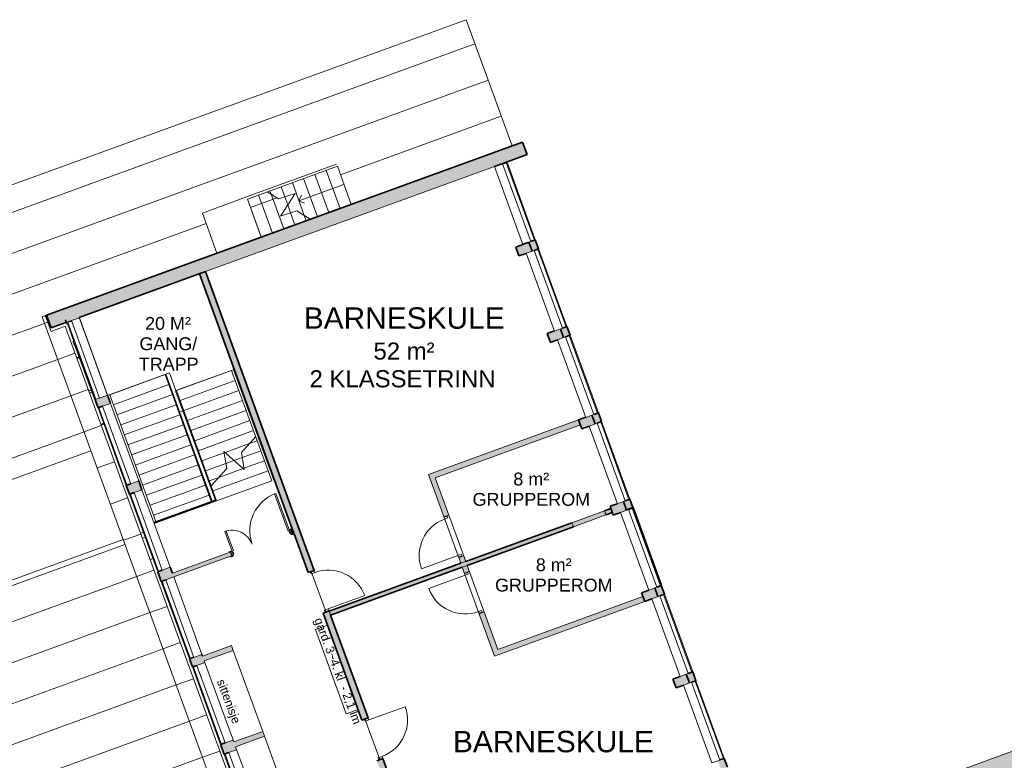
# Model space of a CAD drawing. Header units: millimetres. Extents: x -21710 to 76344, y -40597 to 35788.
# Tile 15 of 18: x 15079 to 38095, y 18466 to 35788. Entities that reach past the tile are written whole.
import ezdxf

# ---------------------------------------------------------------- set-up
doc = ezdxf.new("R2010")
doc.units = ezdxf.units.MM
for name, color, linetype, lineweight in [('A-AREA', 32, 'Continuous', 9), ('A-DETL', 90, 'Continuous', 9), ('A-DETL-THIN', 151, 'Continuous', 9), ('A-DOOR', 31, 'Continuous', 9), ('A-DOOR-FRAM', 31, 'Continuous', 9), ('A-FLOR', 192, 'Continuous', 9), ('A-FLOR-HRAL', 11, 'Continuous', 9), ('A-GLAZ', 151, 'Continuous', 9), ('A-ROOF', 132, 'Continuous', 9), ('A-ROOF-OTLN', 132, 'Continuous', 9), ('A-ROOF-PATT', 132, 'Continuous', 9), ('A-WALL', 113, 'Continuous', 9), ('A-WALL-PATT', 111, 'Continuous', 9), ('G-ANNO-TEXT', 231, 'Continuous', 9), ('I-WALL', 2, 'Continuous', 9), ('P-SANR-FIXT', 6, 'Continuous', 9), ('S-COLS', 52, 'Continuous', 9), ('S-STRS', 31, 'Continuous', 9), ('S-STRS-ANNO', 31, 'Continuous', 9), ('S-STRS-MBND', 31, 'Continuous', 9)]:
    doc.layers.add(name, color=color, linetype=linetype, lineweight=lineweight)
doc.styles.add('Arial', font='arial.ttf', dxfattribs={"height": 400})
doc.styles.add('Arial_2', font='arial.ttf', dxfattribs={"height": 300})
doc.styles.add('Arial_3', font='arial.ttf', dxfattribs={"height": 200})
doc.styles.add('Arial_4', font='arial.ttf', dxfattribs={"height": 500})

# ---------------------------------------------------------------- blocks, each defined once
blk = doc.blocks.new('Innerdør Slett _Diplomat_ - 10x21-505368-2_0 andre etg_hele_anlegget_m_funksjoner_m_rom')
at = {"layer": 'A-DOOR', "color": 55}
for p, q in [((-400, 981), (-400, 75)), ((-442, 75), (-442, -17)), ((-400, 75), (-442, 75)), ((-400, 75), (-400, -17)), ((506, -17), (506, 75)), ((548, 75), (506, 75)), ((548, -17), (548, 75)), ((-442, -17), (-400, -17)), ((506, -17), (548, -17))]:
    blk.add_line(p, q, dxfattribs=at)
blk.add_arc((-400, 75), 906, 360, 90, dxfattribs=at)
blk = doc.blocks.new('Innerdør Slett _Diplomat_ - 10x21-505367-2_0 andre etg_hele_anlegget_m_funksjoner_m_rom')
at = {"layer": 'A-DOOR', "color": 55}
for p, q in [((-442, 17), (-400, 17)), ((-442, -75), (-442, 17)), ((-400, -75), (-400, 17)), ((506, 17), (506, -75)), ((506, 17), (548, 17)), ((548, 17), (548, -75)), ((-400, -75), (-442, -75)), ((-400, -981), (-400, -75)), ((548, -75), (506, -75))]:
    blk.add_line(p, q, dxfattribs=at)
blk.add_arc((-400, -75), 906, 270, 0, dxfattribs=at)
blk = doc.blocks.new('Railing - Railing-424070-2_0 andre etg_hele_anlegget_m_funksjoner_m_rom')
at = {"layer": 'A-FLOR-HRAL', "color": 55}
for p, q in [((18479, 27488), (18496, 27495)), ((19557, 24524), (18479, 27488)), ((19575, 24530), (18496, 27495)), ((19569, 24492), (19564, 24506)), ((19587, 24498), (19582, 24513))]:
    blk.add_line(p, q, dxfattribs=at)
blk = doc.blocks.new('Railing - Railing-424074-2_0 andre etg_hele_anlegget_m_funksjoner_m_rom')
at = {"layer": 'A-FLOR-HRAL', "color": 55}
for p, q in [((17135, 26999), (17182, 27017)), ((18261, 24052), (17182, 27017)), ((18273, 24020), (18268, 24034))]:
    blk.add_line(p, q, dxfattribs=at)
blk = doc.blocks.new('Railing - Railing-424302-2_0 andre etg_hele_anlegget_m_funksjoner_m_rom')
at = {"layer": 'A-FLOR-HRAL', "color": 55}
for p, q in [((18723, 27110), (19664, 24526)), ((18741, 27117), (19682, 24532))]:
    blk.add_line(p, q, dxfattribs=at)
blk = doc.blocks.new('Railing - Railing-424306-2_0 andre etg_hele_anlegget_m_funksjoner_m_rom')
at = {"layer": 'A-FLOR-HRAL', "color": 55}
for p, q in [((20033, 27587), (20973, 25003)), ((20080, 27604), (21021, 25020))]:
    blk.add_line(p, q, dxfattribs=at)
blk = doc.blocks.new('Railing - Railing-424538-2_0 andre etg_hele_anlegget_m_funksjoner_m_rom')
at = {"layer": 'A-FLOR-HRAL', "color": 55}
for p, q in [((19652, 24558), (18214, 24035)), ((18220, 24017), (19657, 24540))]:
    blk.add_line(p, q, dxfattribs=at)
blk = doc.blocks.new('Vindu 2 felt med åpning side - 19x10-V4-2_0 andre etg_hele_anlegget_m_funksjoner_m_rom')
at = {"layer": 'A-GLAZ', "color": 55}
for p, q in [((-1007, -23), (-1007, 175)), ((923, 175), (923, -23)), ((923, -23), (-1007, -23)), ((-997, -115), (-997, -23)), ((913, -115), (-997, -115)), ((913, -23), (913, -115))]:
    blk.add_line(p, q, dxfattribs=at)
blk = doc.blocks.new('Vindu 2 felt med åpning side - 19x10-V5-2_0 andre etg_hele_anlegget_m_funksjoner_m_rom')
at = {"layer": 'A-GLAZ', "color": 55}
for p, q in [((-1007, -23), (-1007, 175)), ((923, 175), (923, -23)), ((923, -23), (-1007, -23)), ((-997, -115), (-997, -23)), ((913, -115), (-997, -115)), ((913, -23), (913, -115))]:
    blk.add_line(p, q, dxfattribs=at)
blk = doc.blocks.new('Vindu 2 felt med åpning side - 19x10-V6-2_0 andre etg_hele_anlegget_m_funksjoner_m_rom')
at = {"layer": 'A-GLAZ', "color": 55}
for p, q in [((-1007, 175), (923, 175)), ((-1007, -23), (-1007, 175)), ((923, 175), (923, -23)), ((923, -23), (-1007, -23)), ((-997, -115), (-997, -23)), ((913, -115), (-997, -115)), ((913, -23), (913, -115))]:
    blk.add_line(p, q, dxfattribs=at)
blk = doc.blocks.new('Vindu 2 felt med åpning side - 193x212-431385-2_0 andre etg_hele_anlegget_m_funksjoner_m_rom')
at = {"layer": 'A-GLAZ', "color": 55}
for p, q in [((-1009, 23), (925, 23)), ((-1009, -175), (-1009, 23)), ((-1007, 115), (923, 115)), ((-1007, 23), (-1007, 115)), ((923, 115), (923, 23)), ((925, 23), (925, -175)), ((925, -175), (-1009, -175))]:
    blk.add_line(p, q, dxfattribs=at)
blk = doc.blocks.new('M_Concrete-Rectangular-Column - 220x330-V27-2_0 andre etg_hele_anlegget_m_funksjoner_m_rom')
at = {"layer": 'S-COLS'}
blk.add_hatch(color=9, dxfattribs=at).paths.add_polyline_path([(110, -165), (108, 165), (-108, 165), (-110, -165)])
at = {"layer": 'S-COLS', "color": 8, "lineweight": 35}
for p, q in [((-110, 15), (-110, -165)), ((108, 165), (-108, 165)), ((110, -165), (110, 15)), ((-110, -165), (110, -165))]:
    blk.add_line(p, q, dxfattribs=at)
blk = doc.blocks.new('M_Concrete-Rectangular-Column - 220x330-V28-2_0 andre etg_hele_anlegget_m_funksjoner_m_rom')
at = {"layer": 'S-COLS'}
blk.add_hatch(color=9, dxfattribs=at).paths.add_polyline_path([(110, -165), (108, 165), (-110, 165), (-110, -165)])
at = {"layer": 'S-COLS', "color": 8, "lineweight": 35}
for p, q in [((108, 165), (-110, 165)), ((-110, 165), (-110, -165)), ((110, -165), (110, 15)), ((-110, -165), (110, -165))]:
    blk.add_line(p, q, dxfattribs=at)
blk = doc.blocks.new('Railing - Railing-559891-2_0 andre etg_hele_anlegget_m_funksjoner_m_rom')
at = {"layer": 'A-FLOR-HRAL', "color": 55}
for p, q in [((22488, 32407), (20383, 31641)), ((22505, 32360), (20400, 31594))]:
    blk.add_line(p, q, dxfattribs=at)
blk = doc.blocks.new('M_Curtain Wall Sgl Glass - M_Curtain Wall Sgl Glass-574755-2_0 andre etg_hele_anlegget_m_funksjoner_m_rom')
at = {"layer": 'A-DOOR', "color": 8, "lineweight": 35}
blk.add_line((398, -50), (398, -121), dxfattribs=at)
at = {"layer": 'A-DOOR', "color": 55}
blk.add_arc((398, 0), 797, 183.6192, 188.7805, dxfattribs=at)
blk = doc.blocks.new('M_Curtain Wall Sgl Glass - M_Curtain Wall Sgl Glass-574756-2_0 andre etg_hele_anlegget_m_funksjoner_m_rom')
at = {"layer": 'A-DOOR', "color": 8, "lineweight": 35}
blk.add_line((408, 50), (408, 121), dxfattribs=at)
at = {"layer": 'A-DOOR', "color": 55}
blk.add_arc((408, 0), 817, 171.4345, 176.4695, dxfattribs=at)
blk = doc.blocks.new('Innerdør Slett _Diplomat_ - 9x21-575083-2_0 andre etg_hele_anlegget_m_funksjoner_m_rom')
at = {"layer": 'A-DOOR', "color": 55}
blk.add_line((-350, -160), (-350, -155), dxfattribs=at)
blk.add_arc((-350, -155), 806, 359.6476, 0, dxfattribs=at)
blk = doc.blocks.new('Innerdør Slett _Diplomat_ - 9x21-575125-2_0 andre etg_hele_anlegget_m_funksjoner_m_rom')
at = {"layer": 'A-DOOR', "color": 55}
blk.add_line((-350, 160), (-350, 155), dxfattribs=at)
blk.add_arc((-350, 155), 806, 360, 0.3524, dxfattribs=at)
blk = doc.blocks.new('Sanitær Servant Løs - 56x42-575176-2_0 andre etg_hele_anlegget_m_funksjoner_m_rom')
at = {"layer": 'P-SANR-FIXT', "color": 55}
blk.add_arc((-125, 195), 40, 241.6268, 270, dxfattribs=at)
blk = doc.blocks.new('Vindu FK - 5x33 FK-1791456-2_0 andre etg_hele_anlegget_m_funksjoner_m_rom')
at = {"layer": 'A-GLAZ', "color": 55}
for p, q in [((-220, 177), (-318, 177)), ((-318, 177), (-318, 155)), ((-318, 155), (-255, 155)), ((-255, 155), (-255, 135)), ((-220, 155), (-220, 177)), ((220, 155), (-220, 155)), ((318, 177), (220, 177)), ((220, 177), (220, 155)), ((255, 43), (255, 155)), ((255, 155), (318, 155)), ((318, 155), (318, 177))]:
    blk.add_line(p, q, dxfattribs=at)
blk = doc.blocks.new('M_Door_ID_Ays_2 - 1510 x 2110mm Sgl Swing-1792414-2_0 andre etg_hele_anlegget_m_funksjoner_m_rom')
at = {"layer": 'A-DOOR'}
h = blk.add_hatch(color=7, dxfattribs=at)
h.paths.add_polyline_path([(-551, 46), (-481, 46), (-485, 52), (-511, 66), (-551, 66)])
h.paths.add_polyline_path([(959, 46), (1029, 46), (1029, 66), (989, 66), (963, 52)])
h = blk.add_hatch(color=7, dxfattribs=at)
h.paths.add_polyline_path([(-551, -66), (-511, -66), (-485, -52), (-481, -46), (-551, -46), (-551, -51)])
h.paths.add_polyline_path([(989, -66), (1029, -66), (1029, -46), (959, -46), (963, -52), (980, -61)])
at = {"layer": 'A-DOOR-FRAM'}
h = blk.add_hatch(color=7, dxfattribs=at)
h.paths.add_polyline_path([(-508, -46), (-476, -46), (-476, 46), (-508, 46), (-508, -34)])
h.paths.add_polyline_path([(954, -46), (986, -46), (986, 46), (954, 46), (954, -34)])
h = blk.add_hatch(color=7, dxfattribs=at)
h.paths.add_polyline_path([(-476, -21), (-457, -21), (-457, 11), (-476, 11), (-476, -14)])
h.paths.add_polyline_path([(935, -21), (954, -21), (954, 11), (935, 11), (935, -14)])
at = {"layer": 'A-DOOR', "color": 7}
for p, q in [((919, 972), (919, 46)), ((951, 972), (919, 972)), ((919, 972), (951, 972)), ((919, 46), (919, 972)), ((951, 46), (951, 972)), ((951, 972), (951, 46)), ((-441, 541), (-473, 541)), ((-473, 541), (-473, 46)), ((-473, 541), (-473, 46)), ((-441, 541), (-473, 541)), ((-441, 46), (-441, 541)), ((-441, 46), (-441, 541)), ((-511, 66), (-551, 66)), ((-551, 66), (-551, 46)), ((-551, 46), (-481, 46)), ((-485, 52), (-511, 66)), ((-473, 46), (-441, 46)), ((-473, 46), (-441, 46)), ((919, 46), (951, 46)), ((951, 46), (919, 46)), ((959, 46), (1029, 46)), ((989, 66), (963, 52)), ((1029, 66), (989, 66)), ((1029, 46), (1029, 66)), ((-551, -46), (-551, -66)), ((-481, -46), (-551, -46)), ((-551, -66), (-511, -66)), ((-511, -66), (-485, -52)), ((1029, -46), (959, -46)), ((963, -52), (989, -66)), ((989, -66), (1029, -66)), ((1029, -66), (1029, -46))]:
    blk.add_line(p, q, dxfattribs=at)
for centre, radius, start, end in [((951, 46), 926, 90, 180), ((-473, 46), 495, 360, 90), ((-489, 45), 8.06, 7.125, 60.2551), ((967, 45), 8.06, 119.7449, 172.875), ((967, 45), 8.06, 146.3099, 172.875), ((-489, -45), 8.06, 299.7449, 352.875), ((-489, -45), 8.06, 326.3099, 352.875), ((967, -45), 8.06, 187.125, 240.2551)]:
    blk.add_arc(centre, radius, start, end, dxfattribs=at)
at = {"layer": 'A-DOOR-FRAM', "color": 7}
for p, q in [((-476, 46), (-508, 46)), ((-508, 46), (-508, -46)), ((-476, -46), (-476, 46)), ((-457, 11), (-476, 11)), ((-476, 11), (-476, -21)), ((-457, -21), (-457, 11)), ((935, 11), (935, -21)), ((954, 11), (935, 11)), ((986, 46), (954, 46)), ((954, 46), (954, -46)), ((954, -21), (954, 11)), ((986, -46), (986, 46)), ((-508, -46), (-476, -46)), ((-476, -21), (-457, -21)), ((935, -21), (954, -21)), ((954, -46), (986, -46))]:
    blk.add_line(p, q, dxfattribs=at)
blk = doc.blocks.new('Innerdør Slett _Diplomat_ - 10x21-1842136-2_0 andre etg_hele_anlegget_m_funksjoner_m_rom')
at = {"layer": 'A-DOOR', "color": 7}
for p, q in [((-442, 17), (-400, 17)), ((-442, -61), (-442, 17)), ((-400, -61), (-400, 17)), ((506, 17), (506, -61)), ((506, 17), (548, 17)), ((548, 17), (548, -61)), ((-400, -61), (-442, -61)), ((-400, -967), (-400, -61)), ((548, -61), (506, -61))]:
    blk.add_line(p, q, dxfattribs=at)
blk.add_arc((-400, -61), 906, 270, 0, dxfattribs=at)
blk = doc.blocks.new('Innerdør Slett _Diplomat_ - 10x21-1842168-2_0 andre etg_hele_anlegget_m_funksjoner_m_rom')
at = {"layer": 'A-DOOR', "color": 7}
for p, q in [((-400, 967), (-400, 61)), ((-442, 61), (-442, -17)), ((-400, 61), (-442, 61)), ((-400, 61), (-400, -17)), ((506, -17), (506, 61)), ((548, 61), (506, 61)), ((548, -17), (548, 61)), ((-442, -17), (-400, -17)), ((506, -17), (548, -17))]:
    blk.add_line(p, q, dxfattribs=at)
blk.add_arc((-400, 61), 906, 360, 90, dxfattribs=at)

msp = doc.modelspace()

# ---------------------------------------------------------------- hatches: boundary and pattern name
at = {"layer": 'A-ROOF-PATT'}
h = msp.add_hatch(dxfattribs=at)
h.set_pattern_fill('FP_2', color=253, style=0, pattern_type=2)
h.set_pattern_definition([(20, (-58.5, -21.3), (-307.818, 845.723), [])])
h.paths.add_polyline_path([(14252, 24802), (16743, 25708), (15604, 28837), (15678, 28864), (15676, 28869), (19295, 30186), (19297, 30181), (21872, 31119), (21557, 31321), (21172, 31191), (21515, 31726), (21128, 31596), (20867, 31764), (20400, 31594), (20723, 30706), (19690, 30330), (19349, 31265), (22488, 32407), (22830, 31467), (26589, 32835), (25514, 35788), (12039, 30883), (13474, 26941)])
h = msp.add_hatch(dxfattribs=at)
h.set_pattern_fill('FP_1', style=0, pattern_type=2)
h.set_pattern_definition([(20, (157.6, 57.4), (-307.818, 845.723), [])])
h.paths.add_polyline_path([(22260, 10550), (22662, 10697), (16139, 28619), (15811, 28499), (15678, 28864), (15604, 28837), (22206, 10697)])
h = msp.add_hatch(dxfattribs=at)
h.set_pattern_fill('FP_6', color=253, style=0, pattern_type=2)
h.set_pattern_definition([(20, (186.5, 67.9), (-307.818, 845.723), [])])
h.paths.add_polyline_path([(21100, 13735), (17540, 23517), (14648, 22465), (14923, 21710), (14902, 21702), (14925, 21638), (10342, 19970), (11573, 16589), (11551, 16581), (11574, 16517), (11267, 16405), (11886, 14704), (19657, 13887)])
at = {"layer": 'A-WALL-PATT'}
for color, points in [(9, [(15813, 28584), (16158, 28711), (16139, 28763), (16160, 28771), (16182, 28718), (26939, 32633), (26833, 32924), (15707, 28875), (15811, 28589)]), (9, [(21054, 24973), (21195, 25025), (19421, 29897), (19281, 29846), (21035, 25025)]), (7, [(24677, 25034), (28187, 26311), (28144, 26425), (24635, 25148), (24662, 25075)]), (7, [(28022, 23927), (28783, 24204), (28749, 24298), (27988, 24021)]), (9, [(29264, 24315), (29414, 24370), (29412, 24378), (29261, 24323)]), (9, [(30075, 22555), (30082, 22557), (29418, 24380), (29412, 24378), (30056, 22606)]), (7, [(26180, 20903), (29690, 22180), (29648, 22295), (26139, 21017)]), (9, [(22724, 20384), (22865, 20436), (22554, 21291), (22413, 21239)]), (7, [(19394, 20792), (19956, 20996), (19914, 21111), (19352, 20906)]), (7, [(20126, 18782), (20688, 18986), (20646, 19101), (20084, 18896)])]:
    msp.add_hatch(color=color, dxfattribs=at).paths.add_polyline_path(points)
h = msp.add_hatch(color=9, dxfattribs=at)
h.paths.add_polyline_path([(32191, 16273), (32341, 16328), (32282, 16491), (32132, 16437), (32177, 16313)])
h.paths.add_polyline_path([(31470, 18254), (31621, 18309), (31547, 18512), (31396, 18457), (31464, 18271)])
h.paths.add_polyline_path([(30735, 20274), (30885, 20329), (30811, 20532), (30661, 20477), (30729, 20291)])
h.paths.add_polyline_path([(29999, 22295), (30150, 22350), (30076, 22553), (29926, 22498), (29994, 22311)])
h.paths.add_polyline_path([(29261, 24323), (29412, 24378), (29341, 24573), (29190, 24518), (29258, 24332)])
h.paths.add_polyline_path([(28529, 26335), (28679, 26390), (28605, 26593), (28455, 26538), (28523, 26352)])
h.paths.add_polyline_path([(27793, 28356), (27944, 28411), (27870, 28614), (27720, 28559), (27787, 28372)])
h.paths.add_polyline_path([(27058, 30376), (27208, 30431), (27132, 30640), (26841, 30534), (26843, 30530), (26984, 30581), (27052, 30393)])
h.paths.add_polyline_path([(26179, 32352), (26471, 32458), (26469, 32462), (26178, 32356)])
h = msp.add_hatch(color=9, dxfattribs=at)
h.paths.add_polyline_path([(16843, 26893), (17135, 26999), (17132, 27003), (16947, 26936), (16943, 26946), (16857, 26914), (16375, 28239), (16356, 28232), (16836, 26914)])
h.paths.add_polyline_path([(16182, 28711), (16473, 28817), (16471, 28823), (16180, 28717)])
h = msp.add_hatch(color=9, dxfattribs=at)
h.paths.add_polyline_path([(21329, 14569), (21620, 14675), (21538, 14901), (21247, 14795), (21269, 14733)])
h.paths.add_polyline_path([(20587, 16608), (20878, 16714), (20810, 16902), (20518, 16796), (20535, 16751)])
h.paths.add_polyline_path([(19858, 18610), (20150, 18716), (20067, 18941), (19776, 18835), (19796, 18782)])
h.paths.add_polyline_path([(19116, 20649), (19407, 20755), (19339, 20943), (19048, 20837), (19064, 20792)])
h.paths.add_polyline_path([(18388, 22650), (18679, 22756), (18597, 22982), (18306, 22876), (18318, 22843)])
h.paths.add_polyline_path([(17645, 24690), (17937, 24796), (17861, 25002), (17570, 24896)])
h.paths.add_polyline_path([(16910, 26710), (17201, 26816), (17133, 26999), (16843, 26893)])
h = msp.add_hatch(color=9, dxfattribs=at)
h.paths.add_polyline_path([(25218, 13532), (25359, 13583), (23566, 18509), (23425, 18458), (24253, 16184)])
h.paths.add_polyline_path([(23080, 19407), (23221, 19458), (22865, 20436), (22724, 20384), (23061, 19458)])
h.paths.add_polyline_path([(22413, 21239), (22554, 21291), (22310, 21960), (22169, 21909), (22346, 21423)])
h.paths.add_polyline_path([(21824, 22858), (21965, 22909), (21195, 25025), (21054, 24973), (21805, 22909)])
h = msp.add_hatch(color=7, dxfattribs=at)
h.paths.add_polyline_path([(25389, 23076), (25504, 23117), (25455, 23251), (25341, 23210)])
h.paths.add_polyline_path([(24995, 24159), (25110, 24200), (24792, 25075), (24677, 25034), (24792, 24719)])
h = msp.add_hatch(color=9, dxfattribs=at)
h.paths.add_polyline_path([(22346, 21862), (28022, 23927), (27988, 24021), (22312, 21956)])
h.paths.add_polyline_path([(28783, 24204), (28933, 24259), (28899, 24353), (28749, 24298)])
h = msp.add_hatch(color=7, dxfattribs=at)
h.paths.add_polyline_path([(18679, 22756), (20037, 23251), (20003, 23336), (18647, 22843)])
h.paths.add_polyline_path([(21456, 23767), (21489, 23779), (21457, 23866), (21424, 23854), (21451, 23779)])
h = msp.add_hatch(color=7, dxfattribs=at)
h.paths.add_polyline_path([(26139, 21017), (26253, 21059), (25934, 21937), (25819, 21895), (25934, 21580)])
h.paths.add_polyline_path([(25474, 22844), (25588, 22886), (25538, 23023), (25424, 22982), (25459, 22886)])
h = msp.add_hatch(color=7, dxfattribs=at)
h.paths.add_polyline_path([(32520, 16206), (33155, 16437), (33035, 16768), (32399, 16536), (32453, 16388)])
h.paths.add_polyline_path([(34959, 17093), (36208, 17548), (36088, 17879), (34839, 17424)])
h.paths.add_polyline_path([(37345, 17962), (38721, 18463), (38601, 18794), (37225, 18293)])
h.paths.add_polyline_path([(39858, 18877), (41540, 19489), (41420, 19820), (39738, 19207)])
h.paths.add_polyline_path([(42678, 19903), (44276, 20484), (44155, 20815), (42557, 20233), (42577, 20179)])
h.paths.add_polyline_path([(45413, 20898), (46018, 21118), (46228, 21570), (45292, 21229), (45333, 21118)])
h = msp.add_hatch(color=7, dxfattribs=at)
h.paths.add_polyline_path([(22161, 14937), (22276, 14979), (22234, 15094), (22119, 15052), (22146, 14979)])
h.paths.add_polyline_path([(21427, 16955), (21541, 16997), (21500, 17112), (21385, 17070), (21411, 16997)])
h.paths.add_polyline_path([(20688, 18986), (20802, 19028), (20760, 19142), (20646, 19101), (20672, 19028)])
h.paths.add_polyline_path([(19956, 20996), (20071, 21038), (20029, 21152), (19914, 21111), (19941, 21038)])

# ---------------------------------------------------------------- linework, layer by layer
at = {"layer": 'A-AREA', "color": 7}
for p, q in [((22240, 21935), (21894, 22884)), ((23496, 18484), (23150, 19433))]:
    msp.add_line(p, q, dxfattribs=at)
at = {"layer": 'A-DETL'}
for p, q in [((21990, 21526), (22271, 21628)), ((22708, 19552), (21990, 21526)), ((20071, 21038), (19394, 20792)), ((20760, 19142), (20071, 21038)), ((19394, 20792), (20084, 18896)), ((22990, 19655), (22708, 19552)), ((20084, 18896), (20760, 19142)), ((20802, 19028), (20126, 18782)), ((21500, 17112), (20802, 19028)), ((20126, 18782), (20823, 16865))]:
    msp.add_line(p, q, dxfattribs=at)
at = {"layer": 'A-DETL-THIN'}
for p, q in [((19281, 29846), (16471, 28823)), ((20095, 27609), (19281, 29846)), ((16471, 28823), (17135, 26999)), ((17135, 26999), (18582, 27526)), ((18582, 27526), (18732, 27113)), ((18732, 27113), (20095, 27609))]:
    msp.add_line(p, q, dxfattribs=at)
at = {"layer": 'A-FLOR', "color": 55}
for p, q in [((26178, 32356), (19421, 29897)), ((20383, 31641), (19349, 31265)), ((20723, 30706), (20400, 31594)), ((19349, 31265), (19690, 30330)), ((19690, 30330), (20723, 30706)), ((17182, 27017), (18479, 27488)), ((18496, 27495), (18582, 27526)), ((18582, 27526), (18732, 27113)), ((20166, 27369), (20180, 27374)), ((20973, 25003), (19682, 24532)), ((21035, 25025), (21021, 25020)), ((19664, 24526), (18225, 24002))]:
    msp.add_line(p, q, dxfattribs=at)
at = {"layer": 'A-FLOR', "color": 254}
for p, q in [((15682, 28855), (15710, 28866)), ((20251, 27134), (20266, 27139)), ((18818, 26612), (18894, 26640)), ((18192, 23186), (18125, 23162))]:
    msp.add_line(p, q, dxfattribs=at)
at = {"layer": 'A-ROOF', "color": 254}
for p, q in [((25514, 35788), (12039, 30883)), ((26589, 32835), (25514, 35788)), ((19295, 30186), (15676, 28869)), ((14252, 24802), (16743, 25708))]:
    msp.add_line(p, q, dxfattribs=at)
at = {"layer": 'A-ROOF', "color": 55}
for p, q in [((15678, 28864), (15604, 28837)), ((15604, 28837), (22260, 10550)), ((15676, 28869), (15811, 28499)), ((16139, 28619), (15811, 28499)), ((22662, 10697), (16139, 28619))]:
    msp.add_line(p, q, dxfattribs=at)
at = {"layer": 'A-ROOF-OTLN', "color": 254}
for p, q in [((17901, 23779), (17968, 23804)), ((14585, 22573), (17498, 23633)), ((14627, 22457), (17540, 23517)), ((17943, 23664), (18010, 23688))]:
    msp.add_line(p, q, dxfattribs=at)
at = {"layer": 'A-WALL', "color": 8, "lineweight": 35}
for p, q in [((26833, 32924), (15707, 28875)), ((26833, 32924), (26939, 32633)), ((26939, 32633), (26178, 32356)), ((26366, 32419), (26471, 32458)), ((26469, 32462), (26471, 32458)), ((26178, 32356), (26179, 32352)), ((27027, 30602), (27132, 30640)), ((27132, 30640), (27208, 30431)), ((26841, 30534), (26843, 30530)), ((27103, 30393), (27208, 30431)), ((16471, 28823), (19421, 29897)), ((21450, 23884), (19281, 29846)), ((21965, 22909), (19421, 29897)), ((15707, 28875), (15813, 28584)), ((16471, 28823), (16473, 28817)), ((15813, 28584), (16159, 28709)), ((27765, 28575), (27870, 28614)), ((27870, 28614), (27944, 28411)), ((27839, 28372), (27944, 28411)), ((16910, 26710), (16378, 28173)), ((17201, 26816), (17133, 27004)), ((17015, 26748), (16910, 26710)), ((28500, 26555), (28605, 26593)), ((28605, 26593), (28679, 26390)), ((28574, 26352), (28679, 26390)), ((17675, 24935), (17570, 24896)), ((17645, 24690), (17570, 24896)), ((17937, 24796), (17861, 25002)), ((17751, 24728), (17645, 24690)), ((29235, 24535), (29341, 24573)), ((29412, 24378), (29341, 24573)), ((28899, 24353), (28749, 24298)), ((28783, 24204), (28933, 24259)), ((29261, 24323), (29418, 24380)), ((29309, 24332), (29414, 24370)), ((30082, 22557), (29418, 24380)), ((27988, 24021), (25504, 23117)), ((21457, 23866), (21489, 23779)), ((21495, 23760), (21824, 22858)), ((25538, 23023), (28022, 23927)), ((25389, 23076), (22312, 21956)), ((18411, 22914), (18306, 22876)), ((18388, 22650), (18306, 22876)), ((18647, 22843), (18597, 22982)), ((21824, 22858), (21965, 22909)), ((22346, 21862), (25424, 22982)), ((18493, 22689), (18388, 22650)), ((30082, 22557), (30075, 22555)), ((29971, 22514), (30076, 22553)), ((30045, 22311), (30150, 22350)), ((30076, 22553), (30150, 22350)), ((22169, 21909), (22310, 21960)), ((22169, 21909), (23080, 19407)), ((22312, 21956), (22310, 21960)), ((23221, 19458), (22346, 21862)), ((19153, 20875), (19048, 20837)), ((19116, 20649), (19048, 20837)), ((19352, 20906), (19339, 20943)), ((19221, 20687), (19116, 20649)), ((30706, 20494), (30811, 20532)), ((30885, 20329), (30811, 20532)), ((30780, 20291), (30885, 20329)), ((23080, 19407), (23221, 19458)), ((19881, 18874), (19776, 18835)), ((19858, 18610), (19776, 18835)), ((19964, 18648), (19858, 18610)), ((23425, 18458), (23566, 18509)), ((25359, 13583), (23566, 18509)), ((31441, 18474), (31547, 18512)), ((31547, 18512), (31621, 18309))]:
    msp.add_line(p, q, dxfattribs=at)
at = {"layer": 'A-WALL', "color": 55}
for p, q in [((26471, 32458), (27132, 30640)), ((27208, 30431), (27870, 28614)), ((27944, 28411), (28605, 26593)), ((17570, 24896), (16910, 26710)), ((28679, 26390), (29341, 24573)), ((18306, 22876), (17645, 24690)), ((28749, 24298), (28783, 24204)), ((30076, 22553), (29414, 24370)), ((28022, 23927), (27988, 24021)), ((25504, 23117), (25389, 23076)), ((25424, 22982), (25538, 23023)), ((19048, 20837), (18388, 22650)), ((30056, 22548), (30075, 22555)), ((30150, 22350), (30811, 20532)), ((22312, 21956), (22346, 21862)), ((19776, 18835), (19116, 20649)), ((30885, 20329), (31547, 18512)), ((20518, 16796), (19858, 18610))]:
    msp.add_line(p, q, dxfattribs=at)
at = {"layer": 'A-WALL', "color": 7}
for p, q in [((28749, 24298), (27988, 24021)), ((28783, 24204), (28022, 23927)), ((32263, 16487), (41420, 19820))]:
    msp.add_line(p, q, dxfattribs=at)
at = {"layer": 'I-WALL', "color": 7}
for p, q in [((24635, 25148), (28145, 26426)), ((28187, 26311), (24792, 25075)), ((25389, 23076), (24635, 25148)), ((24792, 25075), (25504, 23117)), ((24995, 24159), (25110, 24200)), ((21456, 23767), (21424, 23854)), ((19972, 23325), (18647, 22843)), ((20037, 23251), (20005, 23337)), ((25341, 23210), (25455, 23251)), ((18679, 22756), (20004, 23239)), ((25538, 23023), (26253, 21059)), ((26180, 20903), (25424, 22982)), ((25588, 22886), (25474, 22844)), ((29690, 22180), (26180, 20903)), ((26253, 21059), (29648, 22295)), ((25934, 21937), (25819, 21895)), ((20029, 21152), (19352, 20906)), ((20029, 21152), (20071, 21038)), ((20760, 19142), (20802, 19028))]:
    msp.add_line(p, q, dxfattribs=at)
at = {"layer": 'S-STRS', "color": 55}
for p, q in [((22242, 32264), (22567, 31372)), ((22505, 32360), (22830, 31467)), ((21716, 32073), (22041, 31180)), ((21979, 32169), (22304, 31276)), ((21130, 31596), (20867, 31764)), ((20926, 31786), (20955, 31708)), ((21189, 31881), (21275, 31645)), ((21453, 31977), (21732, 31209)), ((21515, 31726), (21130, 31596)), ((21172, 31191), (21515, 31726)), ((21557, 31321), (21172, 31191)), ((21343, 31458), (21411, 31272)), ((21872, 31119), (21557, 31321)), ((22830, 31467), (21872, 31119)), ((18479, 27488), (17182, 27017)), ((18741, 27117), (20033, 27587)), ((18564, 27253), (17268, 26782)), ((18827, 26882), (20118, 27352)), ((18650, 27018), (17353, 26547)), ((18912, 26647), (20204, 27117)), ((18735, 26783), (17439, 26312)), ((18998, 26412), (20289, 26882)), ((18821, 26549), (17524, 26077)), ((19083, 26177), (20375, 26647)), ((18906, 26314), (17610, 25842)), ((19169, 25942), (20460, 26412)), ((18992, 26079), (17695, 25607)), ((19254, 25707), (20546, 26177)), ((20596, 26040), (20260, 25668)), ((19077, 25844), (17781, 25372)), ((19880, 25669), (20447, 25875)), ((19163, 25609), (17866, 25137)), ((19340, 25472), (19859, 25661)), ((20326, 25267), (19854, 25692)), ((19854, 25692), (19920, 25291)), ((20260, 25668), (20326, 25267)), ((19248, 25374), (17952, 24902)), ((19425, 25237), (19901, 25410)), ((20090, 25479), (20280, 25548)), ((19334, 25139), (18037, 24667)), ((19920, 25291), (19554, 24884)), ((20300, 25290), (20321, 25297)), ((19419, 24904), (18125, 24433)), ((19511, 25002), (19733, 25083)), ((19505, 24669), (18208, 24197))]:
    msp.add_line(p, q, dxfattribs=at)
at = {"layer": 'S-STRS-ANNO', "color": 55}
for p in [(22659, 31937), (21666, 31681), (21733, 31495)]:
    msp.add_line(p, (21606, 31554), dxfattribs=at)
at = {"layer": 'S-STRS-MBND', "color": 55}
for p, q in [((20400, 31594), (20725, 30701)), ((20663, 31690), (20988, 30797)), ((20955, 31708), (21251, 30893)), ((21275, 31645), (21343, 31458)), ((21872, 31119), (20725, 30701)), ((21411, 31272), (21514, 30989)), ((21732, 31209), (21777, 31084)), ((20447, 25875), (20631, 25942)), ((19859, 25661), (19880, 25669)), ((20280, 25548), (20717, 25707)), ((19901, 25410), (20090, 25479)), ((20321, 25297), (20802, 25472)), ((19596, 24767), (20888, 25237)), ((19733, 25083), (20300, 25290)), ((19682, 24532), (20973, 25003))]:
    msp.add_line(p, q, dxfattribs=at)

# ---------------------------------------------------------------- block references
at = {"layer": 'A-DOOR', "color": 55}
for name, p, rotation in [('Innerdør Slett _Diplomat_ - 9x21-575125-2_0 andre etg_hele_anlegget_m_funksjoner_m_rom', (18369, 29679), 19.99999999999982), ('Innerdør Slett _Diplomat_ - 9x21-575083-2_0 andre etg_hele_anlegget_m_funksjoner_m_rom', (17455, 29346), 199.9999999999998), ('Innerdør Slett _Diplomat_ - 10x21-505367-2_0 andre etg_hele_anlegget_m_funksjoner_m_rom', (22085, 22359), 109.9999999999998), ('Innerdør Slett _Diplomat_ - 10x21-505368-2_0 andre etg_hele_anlegget_m_funksjoner_m_rom', (23305, 19008), 289.9999999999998)]:
    msp.add_blockref(name, p, dxfattribs=dict(at, rotation=rotation))
at = {"layer": 'A-DOOR', "color": 8, "lineweight": 35}
for name, p, rotation in [('M_Curtain Wall Sgl Glass - M_Curtain Wall Sgl Glass-574756-2_0 andre etg_hele_anlegget_m_funksjoner_m_rom', (16666, 27527), 109.9999999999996), ('M_Curtain Wall Sgl Glass - M_Curtain Wall Sgl Glass-574755-2_0 andre etg_hele_anlegget_m_funksjoner_m_rom', (16956, 26731), 289.9999999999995)]:
    msp.add_blockref(name, p, dxfattribs=dict(at, rotation=rotation))
at = {"layer": 'A-DOOR', "color": 7}
for name, p, rotation in [('M_Door_ID_Ays_2 - 1510 x 2110mm Sgl Swing-1792414-2_0 andre etg_hele_anlegget_m_funksjoner_m_rom', (20506, 23470), 19.9999999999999), ('Innerdør Slett _Diplomat_ - 10x21-1842168-2_0 andre etg_hele_anlegget_m_funksjoner_m_rom', (25244, 23655), 109.9999999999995), ('Innerdør Slett _Diplomat_ - 10x21-1842136-2_0 andre etg_hele_anlegget_m_funksjoner_m_rom', (25686, 22441), 289.9999999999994)]:
    msp.add_blockref(name, p, dxfattribs=dict(at, rotation=rotation))
at = {"layer": 'A-FLOR-HRAL', "color": 55}
for name in ['Railing - Railing-559891-2_0 andre etg_hele_anlegget_m_funksjoner_m_rom', 'Railing - Railing-424070-2_0 andre etg_hele_anlegget_m_funksjoner_m_rom', 'Railing - Railing-424306-2_0 andre etg_hele_anlegget_m_funksjoner_m_rom', 'Railing - Railing-424074-2_0 andre etg_hele_anlegget_m_funksjoner_m_rom', 'Railing - Railing-424302-2_0 andre etg_hele_anlegget_m_funksjoner_m_rom', 'Railing - Railing-424538-2_0 andre etg_hele_anlegget_m_funksjoner_m_rom']:
    msp.add_blockref(name, (0, 0), dxfattribs=at)
at = {"layer": 'A-GLAZ', "color": 55}
for name, p, rotation in [('Vindu 2 felt med åpning side - 193x212-431385-2_0 andre etg_hele_anlegget_m_funksjoner_m_rom', (26689, 31463), 289.9999999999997), ('Vindu 2 felt med åpning side - 193x212-431385-2_0 andre etg_hele_anlegget_m_funksjoner_m_rom', (27427, 29436), 289.9999999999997), ('Vindu FK - 5x33 FK-1791456-2_0 andre etg_hele_anlegget_m_funksjoner_m_rom', (16414, 28525), 109.9999999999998), ('Vindu 2 felt med åpning side - 19x10-V6-2_0 andre etg_hele_anlegget_m_funksjoner_m_rom', (16653, 27811), 289.9999999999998), ('Vindu 2 felt med åpning side - 193x212-431385-2_0 andre etg_hele_anlegget_m_funksjoner_m_rom', (28162, 27416), 289.9999999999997), ('Vindu 2 felt med åpning side - 19x10-V6-2_0 andre etg_hele_anlegget_m_funksjoner_m_rom', (17381, 25809), 289.9999999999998), ('Vindu 2 felt med åpning side - 193x212-431385-2_0 andre etg_hele_anlegget_m_funksjoner_m_rom', (28898, 25396), 289.9999999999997), ('Vindu 2 felt med åpning side - 19x10-V6-2_0 andre etg_hele_anlegget_m_funksjoner_m_rom', (18117, 23789), 289.9999999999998), ('Vindu 2 felt med åpning side - 193x212-431385-2_0 andre etg_hele_anlegget_m_funksjoner_m_rom', (29633, 23375), 289.9999999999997), ('Vindu 2 felt med åpning side - 19x10-V6-2_0 andre etg_hele_anlegget_m_funksjoner_m_rom', (18859, 21750), 289.9999999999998), ('Vindu 2 felt med åpning side - 193x212-431385-2_0 andre etg_hele_anlegget_m_funksjoner_m_rom', (30368, 21355), 289.9999999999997), ('Vindu 2 felt med åpning side - 19x10-V5-2_0 andre etg_hele_anlegget_m_funksjoner_m_rom', (19587, 19748), 289.9999999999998), ('Vindu 2 felt med åpning side - 193x212-431385-2_0 andre etg_hele_anlegget_m_funksjoner_m_rom', (31104, 19335), 289.9999999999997), ('Vindu 2 felt med åpning side - 19x10-V4-2_0 andre etg_hele_anlegget_m_funksjoner_m_rom', (20330, 17709), 289.9999999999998)]:
    msp.add_blockref(name, p, dxfattribs=dict(at, rotation=rotation))
at = {"layer": 'P-SANR-FIXT', "color": 55, "rotation": 19.99999999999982}
msp.add_blockref('Sanitær Servant Løs - 56x42-575176-2_0 andre etg_hele_anlegget_m_funksjoner_m_rom', (19453, 30073), dxfattribs=at)
at = {"layer": 'S-COLS', "color": 55, "rotation": 290.0000000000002}
for name, p in [('M_Concrete-Rectangular-Column - 220x330-V28-2_0 andre etg_hele_anlegget_m_funksjoner_m_rom', (26866, 30421)), ('M_Concrete-Rectangular-Column - 220x330-V27-2_0 andre etg_hele_anlegget_m_funksjoner_m_rom', (27601, 28401)), ('M_Concrete-Rectangular-Column - 220x330-V27-2_0 andre etg_hele_anlegget_m_funksjoner_m_rom', (28337, 26381)), ('M_Concrete-Rectangular-Column - 220x330-V27-2_0 andre etg_hele_anlegget_m_funksjoner_m_rom', (29072, 24360)), ('M_Concrete-Rectangular-Column - 220x330-V27-2_0 andre etg_hele_anlegget_m_funksjoner_m_rom', (29807, 22340)), ('M_Concrete-Rectangular-Column - 220x330-V27-2_0 andre etg_hele_anlegget_m_funksjoner_m_rom', (30543, 20320))]:
    msp.add_blockref(name, p, dxfattribs=at)

# ---------------------------------------------------------------- texts
at = {"layer": 'G-ANNO-TEXT', "color": 7, "attachment_point": 1}
for s, insert, char_height, width, style in [('BARNESKULE', (21719, 29060), 500, 5659.91, 'Arial_4'), ('20 M² ', (18010, 28835), 300, 1475.11, 'Arial_2'), ('GANG/', (17878, 28359), 300, 1651.48, 'Arial_2'), ('52 m²', (23349, 28238), 400, 1763.71, 'Arial'), ('TRAPP', (17864, 27882), 300, 1683.54, 'Arial_2'), ('2 KLASSETRINN', (21854, 27590), 400, 5387.34, 'Arial'), ('8 m²', (26618, 25195), 300, 1042.19, 'Arial_2'), ('GRUPPEROM', (25665, 24719), 300, 3351.05, 'Arial_2'), ('8 m²', (27143, 23190), 300, 1042.19, 'Arial_2'), ('GRUPPEROM', (26190, 22714), 300, 3351.05, 'Arial_2'), ('BARNESKULE', (25206, 19155), 500, 5659.91, 'Arial_4')]:
    msp.add_mtext(s, dxfattribs=dict(at, insert=insert, char_height=char_height, width=width, style=style))
at = {"layer": 'G-ANNO-TEXT', "color": 7, "char_height": 200, "attachment_point": 1, "rotation": 290.4976, "style": 'Arial_3'}
for s, insert, width in [('gard. 3~4. kl  - 2,1 lm', (22152, 21826), 3142.61), ('sittenisje', (19870, 20390), 1330.8)]:
    msp.add_mtext(s, dxfattribs=dict(at, insert=insert, width=width))

doc.saveas('drawing.dxf')
